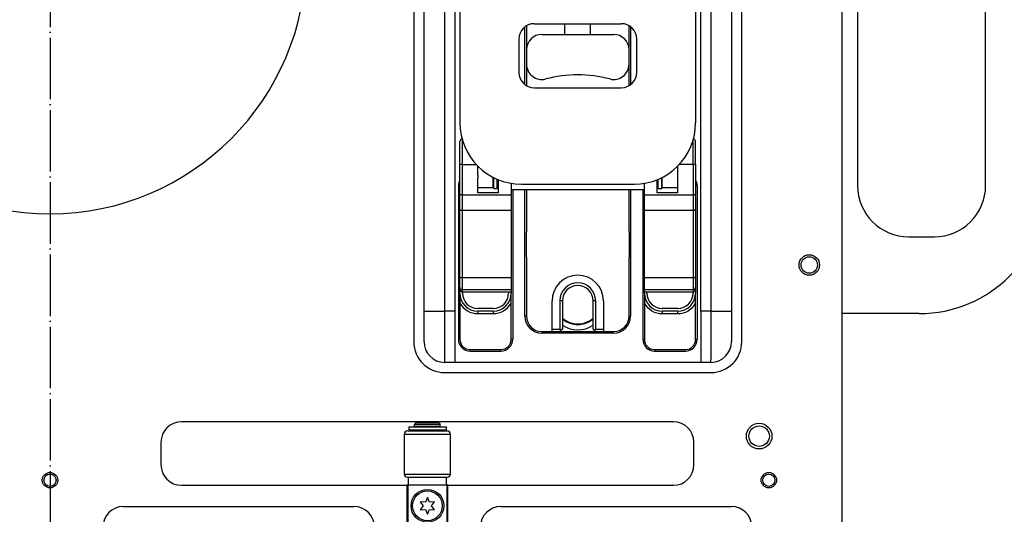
# Model space of a CAD drawing. Extents: x -1763 to 4575, y -3429 to 1051.
# Tile 50 of 193: x -6 to 186, y -1831 to -1734. Entities that reach past the tile are written whole.
import ezdxf

# ---------------------------------------------------------------- set-up
doc = ezdxf.new("R2010")
doc.units = 0
doc.linetypes.add('DOT_CENTER', pattern=[14, 12, -1, 0, -1])
doc.layers.get('0').update_dxf_attribs({"linetype": 'CONTINUOUS'})
doc.layers.add('1', color=7, linetype='CONTINUOUS')

# ---------------------------------------------------------------- blocks, each defined once
blk = doc.blocks.new('HEADPLATE_TSK', base_point=(-401.37, -2707.76))
at = {"layer": '1', "color": 1, "linetype": 'DOT_CENTER'}
blk.add_line((0, -1483.75), (0, -1960), dxfattribs=at)
blk = doc.blocks.new('E7018-24101__498', base_point=(300, -1958.68))
at = {"color": 1, "linetype": 'CONTINUOUS'}
for p, q in [((71, -1646.88), (71, -1796.88)), ((135, -1796.88), (135, -1646.88)), ((154.6, -1790.78), (154.6, -1652.98)), ((154.6, -1791.38), (154.6, -1790.78)), ((154.6, -1954.68), (154.6, -1791.38)), ((77, -1802.88), (129, -1802.88)), ((121.66, -1812.48), (25.66, -1812.48)), ((21.66, -1816.48), (21.66, -1820.88)), ((125.66, -1820.88), (125.66, -1816.48)), ((25.66, -1824.88), (69.66, -1824.88)), ((69.86, -1824.88), (69.66, -1824.88)), ((69.66, -1824.88), (69.66, -1839.98)), ((69.96, -1824.88), (69.86, -1824.88)), ((77.36, -1824.88), (69.96, -1824.88)), ((77.46, -1824.88), (77.36, -1824.88)), ((77.66, -1824.88), (77.46, -1824.88)), ((77.66, -1824.88), (121.66, -1824.88)), ((77.66, -1839.98), (77.66, -1824.88)), ((14.33, -1829.02), (59.33, -1829.02)), ((87.99, -1829.02), (132.99, -1829.02))]:
    blk.add_line(p, q, dxfattribs=at)
for centre, radius in [((148.18, -1781.88), 2), ((148.18, -1781.88), 1.6), ((138.4, -1815.28), 2.5), ((138.4, -1815.28), 2), ((0, -1823.88), 1.5), ((0, -1823.88), 1.2), ((140.29, -1823.88), 1.5), ((140.29, -1823.88), 1.2)]:
    blk.add_circle(centre, radius, dxfattribs=at)
for centre, radius, start, end in [((0, -1721.88), 50, 90, -90), ((0, -1721.88), 50, -90, 90), ((77, -1796.88), 6, 180, -90), ((129, -1796.88), 6, -90, 0), ((25.66, -1816.48), 4, 90, 180), ((121.66, -1816.48), 4, 0, 90), ((25.66, -1820.88), 4, 180, -90), ((121.66, -1820.88), 4, -90, 0), ((14.33, -1833.02), 4, 90, 180), ((59.33, -1833.02), 4, 0, 90), ((87.99, -1833.02), 4, 90, 180), ((132.99, -1833.02), 4, 0, 90)]:
    blk.add_arc(centre, radius, start, end, dxfattribs=at)
blk = doc.blocks.new('BUSHING_E7018-21702_1__500', base_point=(108, -1793.38))
at = {"color": 1, "linetype": 'CONTINUOUS'}
for radius, start, end in [(5, 0, 180), (4.5, -131.8103, -75), (4.5, -75, -48.1897)]:
    blk.add_arc((103, -1788.88), radius, start, end, dxfattribs=at)
blk = doc.blocks.new('BUSHINGS_POGOTOWER__503', base_point=(108, -1793.38))
blk.add_blockref('BUSHING_E7018-21702_1__500', (108, -1793.38))
blk = doc.blocks.new('0515-2034_M3X12_13__511', base_point=(76.56, -1831.78))
at = {"color": 1, "linetype": 'CONTINUOUS'}
for p, q in [((73.66, -1827.28), (73.26, -1828.19)), ((74.06, -1828.19), (73.66, -1827.28)), ((73.26, -1828.19), (72.27, -1828.08)), ((72.27, -1828.08), (72.86, -1828.88)), ((72.86, -1828.88), (72.27, -1829.68)), ((75.05, -1828.08), (74.06, -1828.19)), ((74.46, -1828.88), (75.05, -1828.08)), ((75.05, -1829.68), (74.46, -1828.88)), ((72.27, -1829.68), (73.26, -1829.57)), ((73.26, -1829.57), (73.66, -1830.48)), ((73.66, -1830.48), (74.06, -1829.57)), ((74.06, -1829.57), (75.05, -1829.68))]:
    blk.add_line(p, q, dxfattribs=at)
blk.add_circle((73.66, -1828.88), 2.9, dxfattribs=at)
blk = doc.blocks.new('SCREWSET_STIFFENER__512', base_point=(223.88, -1839.78))
blk.add_blockref('0515-2034_M3X12_13__511', (76.56, -1831.78))
blk = doc.blocks.new('24991-0S112_1__522', base_point=(194.6, -1791.38))
at = {"color": 1, "linetype": 'CONTINUOUS'}
for p, q in [((157.6, -1677.38), (157.6, -1766.38)), ((182.6, -1766.38), (182.6, -1677.38)), ((167.6, -1776.38), (172.6, -1776.38)), ((154.6, -1791.38), (154.6, -1790.78)), ((169.6, -1791.38), (154.6, -1791.38))]:
    blk.add_line(p, q, dxfattribs=at)
for centre, radius, start, end in [((167.6, -1766.38), 10, 180, -90), ((169.6, -1766.38), 25, -90, 0), ((172.6, -1766.38), 10, -90, 0)]:
    blk.add_arc(centre, radius, start, end, dxfattribs=at)
blk = doc.blocks.new('STIFF_HANDLES__524', base_point=(340, -1791.38))
blk.add_blockref('24991-0S112_1__522', (194.6, -1791.38))
blk = doc.blocks.new('23796-0S111__541', base_point=(77.46, -1840.38))
at = {"color": 1, "linetype": 'CONTINUOUS'}
for p, q in [((71.36, -1812.78), (71.16, -1812.98)), ((71.16, -1812.98), (73.66, -1812.98)), ((71.16, -1813.38), (71.16, -1812.98)), ((71.16, -1813.38), (72.06, -1813.38)), ((75.96, -1812.78), (71.36, -1812.78)), ((72.06, -1813.38), (73.66, -1813.38)), ((72.06, -1813.38), (72.06, -1813.48)), ((73.66, -1812.98), (76.16, -1812.98)), ((73.66, -1813.38), (75.26, -1813.38)), ((75.26, -1813.38), (76.16, -1813.38)), ((75.26, -1813.38), (75.26, -1813.48)), ((75.96, -1812.78), (76.16, -1812.98)), ((76.16, -1813.38), (76.16, -1812.98)), ((71.16, -1814.08), (72.06, -1814.08)), ((71.16, -1814.28), (71.16, -1814.08)), ((72.06, -1814.08), (73.66, -1814.08)), ((73.66, -1814.08), (75.26, -1814.08)), ((75.26, -1814.08), (76.16, -1814.08)), ((76.16, -1814.28), (76.16, -1814.08)), ((69.96, -1823.28), (71.16, -1823.28)), ((69.96, -1824.88), (69.96, -1823.28)), ((71.16, -1823.28), (76.16, -1823.28)), ((76.16, -1823.28), (77.36, -1823.28)), ((77.36, -1824.88), (77.36, -1823.28)), ((69.96, -1824.88), (69.86, -1824.88)), ((69.86, -1824.88), (69.86, -1840.38)), ((77.36, -1824.88), (69.96, -1824.88)), ((77.46, -1824.88), (77.36, -1824.88)), ((77.46, -1824.88), (77.46, -1840.38)), ((69.86, -1840.38), (77.46, -1840.38))]:
    blk.add_line(p, q, dxfattribs=at)
for centre in [(73.66, -1828.88), (73.66, -1836.88)]:
    blk.add_circle(centre, 3.2, dxfattribs=at)
blk = doc.blocks.new('WASHER1__542', base_point=(77.31, -1814.08))
at = {"color": 1, "linetype": 'CONTINUOUS'}
for p, q in [((70.01, -1813.48), (70.01, -1814.08)), ((70.01, -1813.48), (77.31, -1813.48)), ((77.31, -1813.48), (77.31, -1814.08)), ((70.01, -1814.08), (71.16, -1814.08)), ((71.16, -1814.08), (72.06, -1814.08)), ((72.06, -1814.08), (73.66, -1814.08)), ((73.66, -1814.08), (75.26, -1814.08)), ((75.26, -1814.08), (76.16, -1814.08)), ((76.16, -1814.08), (77.31, -1814.08))]:
    blk.add_line(p, q, dxfattribs=at)
blk = doc.blocks.new('BEARING_HK0509__543', base_point=(78.16, -1823.28))
at = {"color": 1, "linetype": 'CONTINUOUS'}
for p, q in [((69.16, -1814.88), (78.16, -1814.88)), ((69.16, -1822.68), (69.16, -1814.88)), ((69.76, -1814.28), (77.56, -1814.28)), ((78.16, -1822.68), (78.16, -1814.88)), ((69.16, -1822.68), (78.16, -1822.68)), ((69.76, -1823.28), (69.96, -1823.28)), ((69.96, -1823.28), (71.16, -1823.28)), ((71.16, -1823.28), (76.16, -1823.28)), ((76.16, -1823.28), (77.36, -1823.28)), ((77.36, -1823.28), (77.56, -1823.28))]:
    blk.add_line(p, q, dxfattribs=at)
for centre, start, end in [((69.76, -1814.88), 90, 180), ((77.56, -1814.88), 0, 90), ((69.76, -1822.68), 180, -90), ((77.56, -1822.68), -90, 0)]:
    blk.add_arc(centre, 0.6, start, end, dxfattribs=at)
blk = doc.blocks.new('BEARING_ASSY2_6__544', base_point=(78.16, -1840.38))
for name, p in [('23796-0S111__541', (77.46, -1840.38)), ('WASHER1__542', (77.31, -1814.08)), ('BEARING_HK0509__543', (78.16, -1823.28))]:
    blk.add_blockref(name, p)
blk = doc.blocks.new('BEARINGS__557', base_point=(252.31, -1972.18))
blk.add_blockref('BEARING_ASSY2_6__544', (78.16, -1840.38))
blk = doc.blocks.new('SMALLPARTS__558', base_point=(340, -1972.18))
for name, p in [('BEARINGS__557', (252.31, -1972.18)), ('SCREWSET_STIFFENER__512', (223.88, -1839.78)), ('STIFF_HANDLES__524', (340, -1791.38)), ('BUSHINGS_POGOTOWER__503', (108, -1793.38))]:
    blk.add_blockref(name, p)
blk = doc.blocks.new('E7018-64101__559', base_point=(340, -1972.18))
for name, p in [('SMALLPARTS__558', (340, -1972.18)), ('E7018-24101__498', (300, -1958.68))]:
    blk.add_blockref(name, p)
blk = doc.blocks.new('DUT_BOARD__560', base_point=(284.31, -1929.7))
at = {"color": 1, "linetype": 'CONTINUOUS'}
for p, q in [((14.33, -1829.02), (59.33, -1829.02)), ((87.99, -1829.02), (132.99, -1829.02))]:
    blk.add_line(p, q, dxfattribs=at)
for centre, radius, start, end in [((0, -1721.88), 50, 90, -90), ((0, -1721.88), 50, -90, 90), ((14.33, -1833.02), 4, 90, 180), ((59.33, -1833.02), 4, 0, 90), ((87.99, -1833.02), 4, 90, 180), ((132.99, -1833.02), 4, 0, 90)]:
    blk.add_arc(centre, radius, start, end, dxfattribs=at)
blk = doc.blocks.new('STIFF_ASSY_DUTBD__561', base_point=(340, -1972.18))
for name, p in [('E7018-64101__559', (340, -1972.18)), ('DUT_BOARD__560', (284.31, -1929.7))]:
    blk.add_blockref(name, p)
blk = doc.blocks.new('DOWEL_PIN_5X22DIN6325__565', base_point=(93, -1780.38))
at = {"color": 1, "linetype": 'CONTINUOUS'}
blk.add_line((93, -1780.38), (93, -1775.38), dxfattribs=at)
blk = doc.blocks.new('DOWEL_PIN_5X22DIN6325__566', base_point=(113, -1780.38))
at = {"color": 1, "linetype": 'CONTINUOUS'}
blk.add_line((113, -1775.38), (113, -1780.38), dxfattribs=at)
blk = doc.blocks.new('NEEDLE_BEARING_0509_1__567', base_point=(125.5, -1781.38))
at = {"color": 1, "linetype": 'CONTINUOUS'}
blk.add_line((125.5, -1774.38), (125.5, -1781.38), dxfattribs=at)
blk = doc.blocks.new('NEEDLE_BEARING_0509_3__569', base_point=(80.5, -1781.38))
at = {"color": 1, "linetype": 'CONTINUOUS'}
blk.add_line((80.5, -1781.38), (80.5, -1774.38), dxfattribs=at)
blk = doc.blocks.new('BEARING_PARTS__570', base_point=(80.5, -1781.38))
for name, p in [('NEEDLE_BEARING_0509_3__569', (80.5, -1781.38)), ('DOWEL_PIN_5X22DIN6325__565', (93, -1780.38)), ('DOWEL_PIN_5X22DIN6325__566', (113, -1780.38)), ('NEEDLE_BEARING_0509_1__567', (125.5, -1781.38))]:
    blk.add_blockref(name, p)
blk = doc.blocks.new('PLATE_E7018-27702__571', base_point=(73, -1800.88))
at = {"color": 1, "linetype": 'CONTINUOUS'}
for p, q in [((73, -1743.88), (73, -1699.88)), ((133, -1699.88), (133, -1743.88)), ((73, -1745.88), (73, -1743.88)), ((133, -1743.88), (133, -1745.88)), ((73, -1746.88), (73, -1745.88)), ((133, -1745.88), (133, -1746.88)), ((73, -1748.88), (73, -1746.88)), ((133, -1746.88), (133, -1748.88)), ((73, -1775.38), (73, -1748.88)), ((133, -1748.88), (133, -1775.38)), ((83.5, -1764.38), (83.5, -1764.88)), ((86.5, -1764.88), (86.5, -1764.79)), ((119.5, -1764.79), (119.5, -1764.88)), ((122.5, -1764.88), (122.5, -1764.38)), ((80, -1770.97), (80, -1768.38)), ((80.5, -1771.22), (80.5, -1768.38)), ((90, -1768.38), (90, -1771.22)), ((116, -1771.22), (116, -1768.38)), ((125.5, -1768.38), (125.5, -1771.22)), ((126, -1768.38), (126, -1770.97)), ((80, -1784.14), (80, -1770.97)), ((80.5, -1774.38), (80.5, -1771.22)), ((90, -1771.22), (90, -1784.39)), ((116, -1784.39), (116, -1771.22)), ((125.5, -1771.22), (125.5, -1774.38)), ((126, -1770.97), (126, -1784.14)), ((73, -1777.38), (73, -1775.38)), ((80.5, -1781.38), (80.5, -1774.38)), ((125.5, -1774.38), (125.5, -1781.38)), ((133, -1775.38), (133, -1777.38)), ((73, -1777.88), (73, -1777.38)), ((133, -1777.38), (133, -1777.88)), ((73, -1778.38), (73, -1777.88)), ((73, -1780.38), (73, -1778.38)), ((133, -1777.88), (133, -1778.38)), ((133, -1778.38), (133, -1780.38)), ((73, -1790.88), (73, -1780.38)), ((133, -1780.38), (133, -1790.88)), ((80.5, -1784.39), (80.5, -1781.38)), ((125.5, -1781.38), (125.5, -1784.39)), ((80, -1786.23), (80, -1784.14)), ((80.5, -1786.71), (80.5, -1784.39)), ((90, -1784.39), (90, -1786.71)), ((116, -1786.71), (116, -1784.39)), ((125.5, -1784.39), (125.5, -1786.71)), ((126, -1784.14), (126, -1786.23)), ((80, -1786.59), (80, -1786.23)), ((80, -1787.38), (80, -1786.59)), ((80.5, -1787.09), (80.5, -1786.71)), ((80.5, -1787.38), (80.5, -1787.09)), ((89.5, -1787.09), (89.5, -1787.38)), ((90, -1786.71), (90, -1787.09)), ((90, -1787.09), (90, -1787.38)), ((116, -1787.09), (116, -1786.71)), ((116, -1787.38), (116, -1787.09)), ((116.5, -1787.38), (116.5, -1787.09)), ((125.5, -1786.71), (125.5, -1787.09)), ((125.5, -1787.09), (125.5, -1787.38)), ((126, -1786.23), (126, -1786.59)), ((126, -1786.59), (126, -1787.38)), ((73, -1796.88), (73, -1790.88)), ((86.5, -1790.38), (83.5, -1790.38)), ((86.5, -1790.88), (83.5, -1790.88)), ((83.5, -1790.88), (83.5, -1791.38)), ((86.5, -1790.88), (86.5, -1791.38)), ((122.5, -1790.38), (119.5, -1790.38)), ((122.5, -1790.88), (119.5, -1790.88)), ((119.5, -1790.88), (119.5, -1791.38)), ((122.5, -1791.38), (122.5, -1790.88)), ((133, -1790.88), (133, -1796.88)), ((83.5, -1791.38), (86.5, -1791.38)), ((119.5, -1791.38), (122.5, -1791.38)), ((77, -1800.38), (77, -1800.88)), ((129, -1800.88), (129, -1800.38)), ((79, -1800.88), (77, -1800.88)), ((127, -1800.88), (79, -1800.88)), ((129, -1800.88), (127, -1800.88))]:
    blk.add_line(p, q, dxfattribs=at)
for centre, radius, start, end in [((86.5, -1768.38), 3.5, 88.3628, 90), ((86.5, -1768.38), 3, 88.0898, 90), ((86.5, -1768.38), 3, 70.5288, 74.534), ((119.5, -1768.38), 3, 105.466, 109.4712), ((119.5, -1768.38), 3.5, 90, 91.6372), ((119.5, -1768.38), 3, 90, 91.9102), ((83.5, -1787.38), 3.5, 180, -90), ((83.5, -1787.38), 3, 180, -90), ((86.5, -1787.38), 3, -90, 0), ((86.5, -1787.38), 3.5, -90, 0), ((119.5, -1787.38), 3.5, 180, -90), ((119.5, -1787.38), 3, 180, -90), ((122.5, -1787.38), 3, -90, 0), ((122.5, -1787.38), 3.5, -90, 0), ((83.5, -1787.38), 4, -151.045, -90), ((86.5, -1787.38), 4, -90, -28.955), ((119.5, -1787.38), 4, -151.045, -90), ((122.5, -1787.38), 4, -90, -28.955), ((103, -1788.93), 4.6, -130.7057, -49.2943), ((103, -1788.93), 5.6, -122.3924, -57.6076), ((77, -1796.88), 4, 180, -90), ((129, -1796.88), 4, -90, 0)]:
    blk.add_arc(centre, radius, start, end, dxfattribs=at)
blk = doc.blocks.new('PLATE_ASSY_E7018-67702_572', base_point=(73, -1800.88))
for name, p in [('PLATE_E7018-27702__571', (73, -1800.88)), ('BEARING_PARTS__570', (80.5, -1781.38))]:
    blk.add_blockref(name, p)
blk = doc.blocks.new('DOWEL_PIN_5X50_DIN6325_573', base_point=(100.5, -1736.88))
at = {"color": 1, "linetype": 'CONTINUOUS'}
for p, q in [((100.5, -1708.88), (100.5, -1706.88)), ((105.5, -1708.88), (105.5, -1706.88)), ((100.5, -1736.88), (100.5, -1734.79)), ((105.5, -1736.88), (105.5, -1734.79))]:
    blk.add_line(p, q, dxfattribs=at)
blk = doc.blocks.new('LATCH_E7018-21201_1__575', base_point=(93, -1794.88))
at = {"color": 1, "linetype": 'CONTINUOUS'}
for p, q in [((96, -1736.88), (110, -1736.88)), ((93, -1739.88), (93, -1742.68)), ((113, -1742.68), (113, -1739.88)), ((93, -1742.68), (93, -1746.38)), ((113, -1745.88), (113, -1742.68)), ((93, -1746.38), (93, -1746.89)), ((113, -1746.89), (113, -1745.88)), ((93, -1767.19), (93, -1775.38)), ((113, -1775.38), (113, -1767.19)), ((93, -1780.38), (93, -1775.38)), ((113, -1775.38), (113, -1780.38)), ((93, -1780.38), (93, -1787.88)), ((113, -1787.78), (113, -1780.38)), ((93, -1787.88), (93, -1791.88)), ((98, -1794.38), (98, -1788.88)), ((99.5, -1788.88), (99.5, -1794.38)), ((100, -1788.88), (99.5, -1788.88)), ((100, -1788.88), (100, -1794.38)), ((106, -1794.38), (106, -1788.88)), ((106.5, -1788.88), (106, -1788.88)), ((106.5, -1794.38), (106.5, -1788.88)), ((108, -1788.88), (108, -1794.38)), ((113, -1791.88), (113, -1787.78)), ((98, -1794.88), (98, -1794.38)), ((98, -1794.38), (99.5, -1794.38)), ((99.5, -1794.38), (99.75, -1794.63)), ((99.75, -1794.63), (99.5, -1794.88)), ((100, -1794.38), (99.75, -1794.63)), ((106, -1794.38), (106.25, -1794.63)), ((106.5, -1794.38), (106.25, -1794.63)), ((106.5, -1794.88), (106.25, -1794.63)), ((106.5, -1794.38), (108, -1794.38)), ((108, -1794.38), (108, -1794.88)), ((96, -1794.88), (98, -1794.88)), ((98, -1794.88), (99.5, -1794.88)), ((106.5, -1794.88), (108, -1794.88)), ((108, -1794.88), (110, -1794.88))]:
    blk.add_line(p, q, dxfattribs=at)
for centre, radius, start, end in [((96, -1739.88), 3, 90, 180), ((110, -1739.88), 3, 0, 90), ((96, -1742.68), 3, 180, -75.5225), ((110, -1742.68), 3, -104.4775, 0), ((103, -1769.79), 25, 90, 104.4775), ((103, -1769.79), 25, 75.5225, 90), ((103, -1788.88), 5, 0, 180), ((103, -1788.88), 3.5, 0, 180), ((103, -1788.88), 3, 0, 180), ((96, -1791.88), 3, 180, -90), ((110, -1791.88), 3, -90, 0)]:
    blk.add_arc(centre, radius, start, end, dxfattribs=at)
blk = doc.blocks.new('LOCK_ASSY__576', base_point=(93, -1794.88))
for name, p in [('DOWEL_PIN_5X50_DIN6325_573', (100.5, -1736.88)), ('LATCH_E7018-21201_1__575', (93, -1794.88))]:
    blk.add_blockref(name, p)
blk = doc.blocks.new('LEVER_E7018-25001__577', base_point=(80, -1766.12))
at = {"color": 1, "linetype": 'CONTINUOUS'}
for p, q in [((80, -1658.71), (80, -1658.3)), ((81, -1657.3), (83.5, -1657.3)), ((81, -1657.79), (81, -1657.3)), ((81, -1658.52), (81, -1657.79)), ((83.5, -1657.79), (81, -1657.79)), ((86.5, -1657.3), (90, -1657.3)), ((90, -1657.79), (86.5, -1657.79)), ((90, -1657.3), (90, -1657.79)), ((90, -1657.79), (90, -1658.52)), ((116, -1657.3), (119.5, -1657.3)), ((116, -1657.79), (116, -1657.3)), ((119.5, -1657.79), (116, -1657.79)), ((116, -1658.52), (116, -1657.79)), ((122.5, -1657.3), (125, -1657.3)), ((125, -1657.79), (122.5, -1657.79)), ((125, -1657.79), (125, -1657.3)), ((125, -1658.52), (125, -1657.79)), ((126, -1658.3), (126, -1658.71)), ((80, -1659.12), (80, -1658.71)), ((80, -1660.55), (80, -1659.12)), ((81, -1658.52), (81, -1659.69)), ((83.5, -1658.52), (81, -1658.52)), ((81, -1660.69), (81, -1659.69)), ((83.5, -1659.69), (81, -1659.69)), ((90, -1658.52), (86.5, -1658.52)), ((90, -1659.69), (86.5, -1659.69)), ((90, -1658.52), (90, -1659.69)), ((90, -1659.69), (90, -1660.69)), ((119.5, -1658.52), (116, -1658.52)), ((116, -1659.69), (116, -1658.52)), ((119.5, -1659.69), (116, -1659.69)), ((116, -1660.69), (116, -1659.69)), ((125, -1658.52), (122.5, -1658.52)), ((125, -1659.69), (122.5, -1659.69)), ((125, -1658.52), (125, -1659.69)), ((125, -1660.69), (125, -1659.69)), ((126, -1658.71), (126, -1659.12)), ((126, -1659.12), (126, -1660.55)), ((80, -1661.55), (80, -1660.55)), ((80, -1663.42), (80, -1661.55)), ((81, -1662.92), (81, -1660.69)), ((83.5, -1660.69), (81, -1660.69)), ((90, -1660.69), (86.5, -1660.69)), ((90, -1660.69), (90, -1663.42)), ((119.5, -1660.69), (116, -1660.69)), ((116, -1663.42), (116, -1660.69)), ((125, -1660.69), (122.5, -1660.69)), ((125, -1662.92), (125, -1660.69)), ((126, -1660.55), (126, -1661.55)), ((126, -1661.55), (126, -1663.42)), ((80, -1664.42), (80, -1663.42)), ((90, -1663.42), (90, -1664.42)), ((116, -1664.42), (116, -1663.42)), ((126, -1663.42), (126, -1664.42)), ((80, -1668.38), (80, -1664.42)), ((90, -1664.42), (90, -1668.88)), ((116, -1668.88), (116, -1664.42)), ((126, -1664.42), (126, -1668.38)), ((80, -1669.38), (80, -1668.38)), ((80, -1675.29), (80, -1669.38)), ((90, -1668.88), (90, -1669.88)), ((90, -1669.88), (90, -1675.29)), ((116, -1669.88), (116, -1668.88)), ((116, -1675.29), (116, -1669.88)), ((126, -1668.38), (126, -1669.38)), ((126, -1669.38), (126, -1675.29)), ((80, -1675.38), (80, -1675.29)), ((80, -1675.38), (80, -1676.21)), ((90, -1675.29), (90, -1675.34)), ((90, -1675.34), (90, -1675.38)), ((90, -1675.38), (90, -1680.31)), ((116, -1675.34), (116, -1675.29)), ((116, -1675.38), (116, -1675.34)), ((116, -1680.31), (116, -1675.38)), ((126, -1675.29), (126, -1675.38)), ((126, -1675.38), (126, -1676.21)), ((80, -1681.18), (80, -1676.21)), ((126, -1681.18), (126, -1676.21)), ((80, -1681.18), (80, -1684.38)), ((81, -1680.31), (81, -1688.97)), ((90, -1680.62), (90, -1680.31)), ((90, -1680.62), (116, -1680.62)), ((116, -1680.62), (116, -1680.31)), ((125, -1680.31), (125, -1688.97)), ((126, -1681.18), (126, -1684.38)), ((80, -1684.38), (80, -1688.97)), ((126, -1684.38), (126, -1688.97)), ((80, -1688.97), (80, -1737.29)), ((80, -1688.97), (81, -1688.97)), ((125, -1688.97), (81, -1688.97)), ((125, -1688.97), (126, -1688.97)), ((126, -1688.97), (126, -1737.29)), ((111.5, -1696.38), (94.5, -1696.38)), ((91.5, -1699.38), (91.5, -1705.88)), ((114.5, -1705.88), (114.5, -1699.38)), ((94.5, -1708.88), (111.5, -1708.88)), ((94.5, -1734.79), (111.5, -1734.79)), ((80, -1737.29), (80, -1748.16)), ((91.5, -1737.79), (91.5, -1744.29)), ((114.5, -1744.29), (114.5, -1737.79)), ((126, -1737.29), (126, -1748.16)), ((80, -1748.16), (80, -1749.16)), ((94.5, -1747.29), (111.5, -1747.29)), ((126, -1748.16), (126, -1749.16)), ((80, -1749.16), (80, -1754.12)), ((126, -1749.16), (126, -1754.12)), ((92, -1766.12), (114, -1766.12))]:
    blk.add_line(p, q, dxfattribs=at)
for centre in [(92, -1721.83), (114, -1721.83)]:
    blk.add_circle(centre, 7.5, dxfattribs=at)
for centre, radius, start, end in [((81, -1658.3), 1, 90, 180), ((125, -1658.3), 1, 0, 90), ((94.5, -1699.38), 3, 90, 180), ((111.5, -1699.38), 3, 0, 90), ((94.5, -1705.88), 3, 180, -90), ((111.5, -1705.88), 3, -90, 0), ((94.5, -1737.79), 3, 90, 180), ((111.5, -1737.79), 3, 0, 90), ((94.5, -1744.29), 3, 180, -90), ((111.5, -1744.29), 3, -90, 0), ((92, -1754.12), 12, 180, -90), ((114, -1754.12), 12, -90, 0)]:
    blk.add_arc(centre, radius, start, end, dxfattribs=at)
for points in [[(80, -1658.71), (80, -1658.55), (80.05, -1658.39), (80.22, -1658.11), (80.35, -1657.99), (80.65, -1657.83), (80.82, -1657.79), (81, -1657.79)], [(125, -1657.79), (125.18, -1657.79), (125.35, -1657.83), (125.65, -1657.99), (125.78, -1658.11), (125.95, -1658.39), (126, -1658.55), (126, -1658.71)], [(81, -1658.52), (80.82, -1658.52), (80.65, -1658.54), (80.35, -1658.65), (80.22, -1658.73), (80.05, -1658.91), (80, -1659.02), (80, -1659.12)], [(81, -1659.69), (80.82, -1659.69), (80.65, -1659.73), (80.35, -1659.88), (80.22, -1659.99), (80.05, -1660.25), (80, -1660.4), (80, -1660.55)], [(125, -1658.52), (125.18, -1658.52), (125.35, -1658.54), (125.65, -1658.65), (125.78, -1658.73), (125.95, -1658.91), (126, -1659.02), (126, -1659.12)], [(126, -1660.55), (126, -1660.4), (125.95, -1660.25), (125.78, -1659.99), (125.65, -1659.88), (125.35, -1659.73), (125.18, -1659.69), (125, -1659.69)], [(80, -1661.55), (80, -1661.4), (80.05, -1661.25), (80.22, -1660.99), (80.35, -1660.88), (80.65, -1660.73), (80.82, -1660.69), (81, -1660.69)], [(125, -1660.69), (125.18, -1660.69), (125.35, -1660.73), (125.65, -1660.88), (125.78, -1660.99), (125.95, -1661.25), (126, -1661.4), (126, -1661.55)], [(81, -1680.31), (80.82, -1680.31), (80.65, -1680.35), (80.35, -1680.5), (80.22, -1680.61), (80.05, -1680.88), (80, -1681.03), (80, -1681.18)], [(126, -1681.18), (126, -1681.03), (125.95, -1680.88), (125.78, -1680.61), (125.65, -1680.5), (125.35, -1680.35), (125.18, -1680.31), (125, -1680.31)]]:
    blk.add_open_spline(points, degree=3, knots=[0, 0, 0, 0, 1, 1, 2, 2, 3, 3, 3, 3], dxfattribs=at)
blk = doc.blocks.new('RETAIN_RING_DIN6799-4__579', base_point=(86.6, -1766.94))
at = {"color": 1, "linetype": 'CONTINUOUS'}
for p, q in [((86.6, -1766.94), (86.6, -1764.84)), ((87.3, -1766.94), (87.3, -1765.16)), ((86.6, -1766.94), (87.3, -1766.94))]:
    blk.add_line(p, q, dxfattribs=at)
blk = doc.blocks.new('RETAIN_RING_DIN6799-4__580', base_point=(118.7, -1766.94))
at = {"color": 1, "linetype": 'CONTINUOUS'}
for p, q in [((118.7, -1766.94), (118.7, -1765.16)), ((119.4, -1766.94), (119.4, -1764.84)), ((118.7, -1766.94), (119.4, -1766.94))]:
    blk.add_line(p, q, dxfattribs=at)
blk = doc.blocks.new('CAM_E7018-25002__581', base_point=(80, -1787.09))
at = {"color": 1, "linetype": 'CONTINUOUS'}
for p, q in [((80, -1760.09), (80, -1757.79)), ((80.5, -1762.29), (80.5, -1757.55)), ((125.5, -1762.29), (125.5, -1757.55)), ((126, -1760.09), (126, -1757.79)), ((80, -1762.29), (80, -1760.09)), ((126, -1762.29), (126, -1760.09)), ((80, -1764.49), (80, -1762.29)), ((80.5, -1762.29), (80, -1762.29)), ((80.5, -1762.29), (83.21, -1762.29)), ((80.5, -1768.22), (80.5, -1762.29)), ((83.5, -1762.79), (83.5, -1762.59)), ((83.5, -1764.38), (83.5, -1762.79)), ((122.5, -1762.79), (122.5, -1762.59)), ((122.5, -1764.38), (122.5, -1762.79)), ((125.5, -1762.29), (122.79, -1762.29)), ((125.5, -1762.29), (125.5, -1768.22)), ((126, -1762.29), (125.5, -1762.29)), ((126, -1762.29), (126, -1764.49)), ((80, -1766.38), (80, -1764.49)), ((83.5, -1764.38), (83.5, -1764.88)), ((83.5, -1765.38), (83.5, -1764.88)), ((83.5, -1766.79), (83.5, -1765.38)), ((87.5, -1767.79), (87.5, -1765.24)), ((90, -1765.95), (90, -1766.38)), ((116, -1766.38), (116, -1765.95)), ((118.5, -1767.79), (118.5, -1765.24)), ((122.5, -1764.88), (122.5, -1764.38)), ((122.5, -1765.38), (122.5, -1764.88)), ((122.5, -1766.79), (122.5, -1765.38)), ((126, -1764.49), (126, -1766.38)), ((80, -1768.22), (80, -1766.38)), ((83.5, -1767.79), (83.5, -1766.79)), ((87.5, -1767.79), (83.5, -1767.79)), ((90, -1766.38), (90, -1767.19)), ((116, -1767.19), (90, -1767.19)), ((90, -1767.19), (90, -1768.22)), ((116, -1767.19), (116, -1766.38)), ((116, -1768.22), (116, -1767.19)), ((122.5, -1767.79), (118.5, -1767.79)), ((122.5, -1767.79), (122.5, -1766.79)), ((126, -1766.38), (126, -1768.22)), ((80, -1768.38), (80, -1768.22)), ((80.5, -1768.22), (80, -1768.22)), ((80, -1770.97), (80, -1768.38)), ((80.5, -1768.38), (80.5, -1768.22)), ((80.5, -1768.22), (90, -1768.22)), ((80.5, -1771.22), (80.5, -1768.38)), ((90, -1768.38), (90, -1768.22)), ((90, -1768.38), (90, -1771.22)), ((116, -1768.38), (116, -1768.22)), ((116, -1768.22), (125.5, -1768.22)), ((116, -1771.22), (116, -1768.38)), ((125.5, -1768.38), (125.5, -1768.22)), ((126, -1768.22), (125.5, -1768.22)), ((125.5, -1768.38), (125.5, -1771.22)), ((126, -1768.38), (126, -1768.22)), ((126, -1768.38), (126, -1770.97)), ((80, -1784.14), (80, -1770.97)), ((90, -1771.22), (80.5, -1771.22)), ((80.5, -1774.38), (80.5, -1771.22)), ((90, -1771.22), (90, -1784.39)), ((116, -1784.39), (116, -1771.22)), ((125.5, -1771.22), (116, -1771.22)), ((125.5, -1771.22), (125.5, -1774.38)), ((126, -1770.97), (126, -1784.14)), ((80.5, -1781.38), (80.5, -1774.38)), ((125.5, -1774.38), (125.5, -1781.38)), ((80.5, -1784.39), (80.5, -1781.38)), ((125.5, -1781.38), (125.5, -1784.39)), ((80, -1786.23), (80, -1784.14)), ((90, -1784.39), (80.5, -1784.39)), ((80.5, -1786.71), (80.5, -1784.39)), ((90, -1784.39), (90, -1786.71)), ((116, -1786.71), (116, -1784.39)), ((125.5, -1784.39), (116, -1784.39)), ((125.5, -1784.39), (125.5, -1786.71)), ((126, -1784.14), (126, -1786.23)), ((80, -1786.59), (80, -1786.23)), ((90, -1786.71), (80.5, -1786.71)), ((80.5, -1787.09), (80.5, -1786.71)), ((80.5, -1787.09), (90, -1787.09)), ((90, -1786.71), (90, -1787.09)), ((116, -1787.09), (116, -1786.71)), ((125.5, -1786.71), (116, -1786.71)), ((116, -1787.09), (125.5, -1787.09)), ((125.5, -1786.71), (125.5, -1787.09)), ((126, -1786.23), (126, -1786.59))]:
    blk.add_line(p, q, dxfattribs=at)
for centre, start, end in [((80.5, -1757.79), 98.3013, 180), ((125.5, -1757.79), 0, 81.6987), ((80.5, -1786.59), 180, -90), ((125.5, -1786.59), -90, 0)]:
    blk.add_arc(centre, 0.5, start, end, dxfattribs=at)
for points in [[(80, -1770.97), (80, -1771.01), (80.02, -1771.06), (80.11, -1771.13), (80.17, -1771.16), (80.33, -1771.21), (80.41, -1771.22), (80.5, -1771.22)], [(125.5, -1771.22), (125.59, -1771.22), (125.67, -1771.21), (125.83, -1771.16), (125.89, -1771.13), (125.98, -1771.06), (126, -1771.01), (126, -1770.97)], [(80, -1784.14), (80, -1784.18), (80.02, -1784.23), (80.11, -1784.3), (80.17, -1784.33), (80.33, -1784.38), (80.41, -1784.39), (80.5, -1784.39)], [(125.5, -1784.39), (125.59, -1784.39), (125.67, -1784.38), (125.83, -1784.33), (125.89, -1784.3), (125.98, -1784.23), (126, -1784.18), (126, -1784.14)], [(80, -1786.23), (80, -1786.31), (80.02, -1786.4), (80.11, -1786.54), (80.17, -1786.6), (80.33, -1786.68), (80.41, -1786.71), (80.5, -1786.71)], [(125.5, -1786.71), (125.59, -1786.71), (125.67, -1786.68), (125.83, -1786.6), (125.89, -1786.54), (125.98, -1786.4), (126, -1786.31), (126, -1786.23)]]:
    blk.add_open_spline(points, degree=3, knots=[0, 0, 0, 0, 1, 1, 2, 2, 3, 3, 3, 3], dxfattribs=at)
blk = doc.blocks.new('PIN_E7018-23702_1__582', base_point=(80, -1764.79))
at = {"color": 1, "linetype": 'CONTINUOUS'}
for p, q in [((80, -1762.29), (80, -1760.09)), ((126, -1762.29), (126, -1760.09)), ((80, -1764.49), (80, -1762.29)), ((126, -1762.29), (126, -1764.49)), ((86.5, -1764.79), (86.51, -1764.79)), ((119.49, -1764.79), (119.5, -1764.79))]:
    blk.add_line(p, q, dxfattribs=at)
blk = doc.blocks.new('RAIL_E7018-23701_1__584', base_point=(80, -1766.79))
at = {"color": 1, "linetype": 'CONTINUOUS'}
for p, q in [((83.5, -1649.79), (83.5, -1645.79)), ((83.5, -1645.79), (86.5, -1645.79)), ((86.5, -1649.79), (86.5, -1645.79)), ((83.5, -1649.79), (86.5, -1649.79)), ((83.5, -1652.38), (83.5, -1649.79)), ((86.5, -1652.38), (86.5, -1649.79)), ((83.5, -1652.38), (83.5, -1652.88)), ((86.5, -1652.88), (86.5, -1652.38)), ((83.5, -1653.38), (83.5, -1652.88)), ((83.5, -1662.92), (83.5, -1653.38)), ((86.5, -1653.38), (86.5, -1652.88)), ((86.5, -1662.92), (86.5, -1653.38)), ((80.5, -1662.92), (80, -1663.42)), ((80, -1664.42), (80, -1663.42)), ((83.5, -1662.92), (80.5, -1662.92)), ((80.5, -1664.42), (80.5, -1662.92)), ((83.5, -1664.42), (83.5, -1662.92)), ((89.5, -1662.92), (86.5, -1662.92)), ((86.5, -1664.42), (86.5, -1662.92)), ((89.5, -1662.92), (90, -1663.42)), ((89.5, -1662.92), (89.5, -1664.42)), ((90, -1663.42), (90, -1664.42)), ((80.5, -1664.42), (80, -1664.42)), ((80, -1668.38), (80, -1664.42)), ((83.5, -1664.42), (80.5, -1664.42)), ((89.5, -1664.42), (86.5, -1664.42)), ((89.5, -1664.42), (90, -1664.42)), ((90, -1664.42), (90, -1668.88)), ((80, -1669.38), (80, -1668.38)), ((80, -1675.29), (80, -1669.38)), ((90, -1668.88), (90, -1669.88)), ((90, -1669.88), (90, -1675.29)), ((80, -1675.38), (80, -1675.29)), ((80, -1675.38), (80, -1676.21)), ((80.5, -1675.38), (80.5, -1675.29)), ((89.5, -1675.29), (89.5, -1675.38)), ((90, -1675.29), (90, -1675.34)), ((90, -1675.34), (90, -1675.38)), ((90, -1675.38), (90, -1680.31)), ((80, -1681.18), (80, -1676.21)), ((80, -1681.18), (80, -1684.38)), ((90, -1680.62), (90, -1680.31)), ((80, -1684.38), (80, -1688.97)), ((80, -1688.97), (80, -1737.29)), ((89.5, -1728.9), (89.5, -1714.76)), ((90, -1729.06), (90, -1714.61)), ((80, -1737.29), (80, -1748.16)), ((80, -1748.16), (80, -1749.16)), ((83.5, -1762.79), (83.5, -1762.59)), ((83.5, -1764.38), (83.5, -1762.79)), ((83.5, -1762.79), (83.7, -1762.79)), ((83.5, -1764.38), (83.5, -1764.88)), ((83.5, -1765.38), (83.5, -1764.88)), ((83.5, -1766.79), (83.5, -1765.38)), ((86.5, -1764.88), (86.5, -1764.79)), ((86.5, -1765.38), (86.5, -1764.88)), ((86.5, -1766.79), (86.5, -1765.38)), ((83.5, -1766.79), (86.5, -1766.79))]:
    blk.add_line(p, q, dxfattribs=at)
blk = doc.blocks.new('RAIL_E7018-23701_2__585', base_point=(116, -1766.79))
at = {"color": 1, "linetype": 'CONTINUOUS'}
for p, q in [((119.5, -1645.79), (122.5, -1645.79)), ((119.5, -1649.79), (119.5, -1645.79)), ((122.5, -1649.79), (122.5, -1645.79)), ((119.5, -1649.79), (122.5, -1649.79)), ((119.5, -1652.38), (119.5, -1649.79)), ((122.5, -1652.38), (122.5, -1649.79)), ((119.5, -1652.38), (119.5, -1652.88)), ((122.5, -1652.88), (122.5, -1652.38)), ((119.5, -1653.38), (119.5, -1652.88)), ((119.5, -1662.92), (119.5, -1653.38)), ((122.5, -1653.38), (122.5, -1652.88)), ((122.5, -1662.92), (122.5, -1653.38)), ((116.5, -1662.92), (116, -1663.42)), ((116, -1664.42), (116, -1663.42)), ((119.5, -1662.92), (116.5, -1662.92)), ((116.5, -1664.42), (116.5, -1662.92)), ((119.5, -1664.42), (119.5, -1662.92)), ((122.5, -1664.42), (122.5, -1662.92)), ((125.5, -1662.92), (122.5, -1662.92)), ((125.5, -1662.92), (125.5, -1664.42)), ((125.5, -1662.92), (126, -1663.42)), ((126, -1663.42), (126, -1664.42)), ((116, -1668.88), (116, -1664.42)), ((116.5, -1664.42), (116, -1664.42)), ((119.5, -1664.42), (116.5, -1664.42)), ((125.5, -1664.42), (122.5, -1664.42)), ((125.5, -1664.42), (126, -1664.42)), ((126, -1664.42), (126, -1668.38)), ((116, -1669.88), (116, -1668.88)), ((116, -1675.29), (116, -1669.88)), ((126, -1668.38), (126, -1669.38)), ((126, -1669.38), (126, -1675.29)), ((116, -1675.34), (116, -1675.29)), ((116, -1675.38), (116, -1675.34)), ((116, -1680.31), (116, -1675.38)), ((116.5, -1675.38), (116.5, -1675.29)), ((126, -1675.29), (126, -1675.38)), ((126, -1675.38), (126, -1676.21)), ((126, -1681.18), (126, -1676.21)), ((116, -1680.62), (116, -1680.31)), ((126, -1681.18), (126, -1684.38)), ((126, -1684.38), (126, -1688.97)), ((126, -1688.97), (126, -1737.29)), ((116, -1729.06), (116, -1714.61)), ((116.5, -1714.76), (116.5, -1728.9)), ((126, -1737.29), (126, -1748.16)), ((126, -1748.16), (126, -1749.16)), ((122.3, -1762.79), (122.5, -1762.79)), ((122.5, -1762.79), (122.5, -1762.59)), ((122.5, -1764.38), (122.5, -1762.79)), ((119.5, -1764.79), (119.5, -1764.88)), ((119.5, -1765.38), (119.5, -1764.88)), ((119.5, -1766.79), (119.5, -1765.38)), ((122.5, -1764.88), (122.5, -1764.38)), ((122.5, -1765.38), (122.5, -1764.88)), ((122.5, -1766.79), (122.5, -1765.38)), ((119.5, -1766.79), (122.5, -1766.79))]:
    blk.add_line(p, q, dxfattribs=at)
blk = doc.blocks.new('CLAMP_ASSY__587', base_point=(80, -1787.09))
for name, p in [('RAIL_E7018-23701_1__584', (80, -1766.79)), ('RAIL_E7018-23701_2__585', (116, -1766.79)), ('LEVER_E7018-25001__577', (80, -1766.12)), ('CAM_E7018-25002__581', (80, -1787.09)), ('PIN_E7018-23702_1__582', (80, -1764.79)), ('RETAIN_RING_DIN6799-4__579', (86.6, -1766.94)), ('RETAIN_RING_DIN6799-4__580', (118.7, -1766.94))]:
    blk.add_blockref(name, p)
blk = doc.blocks.new('PIN_E7018-23703_8__589', base_point=(129, -1780.38))
at = {"color": 1, "linetype": 'CONTINUOUS'}
for p, q in [((129, -1775.38), (129, -1775.88)), ((133, -1775.38), (133, -1777.38)), ((129, -1775.88), (129, -1779.88)), ((133, -1778.38), (133, -1780.38)), ((129, -1779.88), (129, -1780.32)), ((129, -1780.32), (129, -1780.38))]:
    blk.add_line(p, q, dxfattribs=at)
blk = doc.blocks.new('PIN_E7018-23703_7__590', base_point=(129, -1748.88))
at = {"color": 1, "linetype": 'CONTINUOUS'}
for p, q in [((129, -1743.88), (129, -1744.38)), ((129, -1744.38), (129, -1748.38)), ((133, -1743.88), (133, -1745.88)), ((129, -1748.38), (129, -1748.82)), ((133, -1746.88), (133, -1748.88)), ((129, -1748.82), (129, -1748.88))]:
    blk.add_line(p, q, dxfattribs=at)
blk = doc.blocks.new('PIN_E7018-23703_2__594', base_point=(73, -1748.88))
at = {"color": 1, "linetype": 'CONTINUOUS'}
for p, q in [((73, -1745.88), (73, -1743.88)), ((77, -1743.88), (77, -1744.38)), ((77, -1744.38), (77, -1748.38)), ((73, -1748.88), (73, -1746.88)), ((77, -1748.38), (77, -1748.88))]:
    blk.add_line(p, q, dxfattribs=at)
blk = doc.blocks.new('PIN_E7018-23703_1__595', base_point=(73, -1780.38))
at = {"color": 1, "linetype": 'CONTINUOUS'}
for p, q in [((73, -1777.38), (73, -1775.38)), ((77, -1775.38), (77, -1775.88)), ((77, -1775.88), (77, -1779.88)), ((73, -1780.38), (73, -1778.38)), ((77, -1779.88), (77, -1780.38))]:
    blk.add_line(p, q, dxfattribs=at)
blk = doc.blocks.new('LATCHPINS__596', base_point=(73, -1780.38))
for name, p in [('PIN_E7018-23703_2__594', (73, -1748.88)), ('PIN_E7018-23703_7__590', (129, -1748.88)), ('PIN_E7018-23703_1__595', (73, -1780.38)), ('PIN_E7018-23703_8__589', (129, -1780.38))]:
    blk.add_blockref(name, p)
blk = doc.blocks.new('Z_STAGE_PLATE__597', base_point=(73, -1800.88))
at = {"color": 1, "linetype": 'CONTINUOUS'}
for p, q in [((79, -1652.88), (79, -1790.88)), ((127, -1790.88), (127, -1652.88)), ((73, -1743.88), (73, -1699.88)), ((77, -1699.88), (77, -1743.88)), ((129, -1699.88), (129, -1743.88)), ((133, -1699.88), (133, -1743.88)), ((93, -1735.19), (93, -1739.88)), ((113, -1739.88), (113, -1735.19)), ((92.7, -1746.69), (92.7, -1735.39)), ((113.3, -1735.39), (113.3, -1746.69)), ((93, -1739.88), (93, -1742.68)), ((113, -1742.68), (113, -1739.88)), ((93, -1742.68), (93, -1746.38)), ((113, -1745.88), (113, -1742.68)), ((73, -1745.88), (73, -1743.88)), ((77, -1743.88), (77, -1744.38)), ((77, -1744.38), (77, -1748.38)), ((129, -1743.88), (129, -1744.38)), ((129, -1744.38), (129, -1748.38)), ((133, -1743.88), (133, -1745.88)), ((73, -1746.88), (73, -1745.88)), ((93, -1746.38), (93, -1746.89)), ((113, -1746.89), (113, -1745.88)), ((133, -1745.88), (133, -1746.88)), ((73, -1748.88), (73, -1746.88)), ((77, -1748.38), (77, -1748.88)), ((129, -1748.38), (129, -1748.82)), ((133, -1746.88), (133, -1748.88)), ((73, -1775.38), (73, -1748.88)), ((77, -1748.88), (77, -1775.38)), ((129, -1748.82), (129, -1748.88)), ((129, -1748.88), (129, -1775.38)), ((133, -1748.88), (133, -1775.38)), ((79.7, -1766.38), (80, -1766.38)), ((79.7, -1766.38), (79.7, -1796.38)), ((80, -1768.22), (80, -1766.38)), ((90, -1766.38), (90, -1767.19)), ((90, -1767.19), (90, -1768.22)), ((90.3, -1767.19), (90.3, -1796.38)), ((92.7, -1791.88), (92.7, -1767.19)), ((93, -1767.19), (93, -1775.38)), ((113, -1775.38), (113, -1767.19)), ((113.3, -1767.19), (113.3, -1791.88)), ((115.7, -1767.19), (115.7, -1796.38)), ((116, -1767.19), (116, -1766.38)), ((116, -1768.22), (116, -1767.19)), ((126.3, -1766.38), (126, -1766.38)), ((126, -1766.38), (126, -1768.22)), ((126.3, -1766.38), (126.3, -1796.38)), ((80, -1768.38), (80, -1768.22)), ((80, -1770.97), (80, -1768.38)), ((90, -1768.38), (90, -1768.22)), ((90, -1768.38), (90, -1771.22)), ((116, -1768.38), (116, -1768.22)), ((116, -1771.22), (116, -1768.38)), ((126, -1768.38), (126, -1768.22)), ((126, -1768.38), (126, -1770.97)), ((80, -1784.14), (80, -1770.97)), ((90, -1771.22), (90, -1784.39)), ((116, -1784.39), (116, -1771.22)), ((126, -1770.97), (126, -1784.14)), ((73, -1777.38), (73, -1775.38)), ((77, -1775.38), (77, -1775.88)), ((93, -1780.38), (93, -1775.38)), ((113, -1775.38), (113, -1780.38)), ((129, -1775.38), (129, -1775.88)), ((133, -1775.38), (133, -1777.38)), ((73, -1777.88), (73, -1777.38)), ((77, -1775.88), (77, -1779.88)), ((129, -1775.88), (129, -1779.88)), ((133, -1777.38), (133, -1777.88)), ((73, -1778.38), (73, -1777.88)), ((73, -1780.38), (73, -1778.38)), ((133, -1777.88), (133, -1778.38)), ((133, -1778.38), (133, -1780.38)), ((73, -1790.88), (73, -1780.38)), ((77, -1779.88), (77, -1780.38)), ((77, -1780.38), (77, -1790.88)), ((93, -1780.38), (93, -1787.88)), ((113, -1787.78), (113, -1780.38)), ((129, -1779.88), (129, -1780.32)), ((129, -1780.32), (129, -1780.38)), ((129, -1780.38), (129, -1790.88)), ((133, -1780.38), (133, -1790.88)), ((80, -1786.23), (80, -1784.14)), ((90, -1784.39), (90, -1786.71)), ((116, -1786.71), (116, -1784.39)), ((126, -1784.14), (126, -1786.23)), ((80, -1786.59), (80, -1786.23)), ((80, -1787.38), (80, -1786.59)), ((90, -1786.71), (90, -1787.09)), ((90, -1787.09), (90, -1787.38)), ((116, -1787.09), (116, -1786.71)), ((116, -1787.38), (116, -1787.09)), ((126, -1786.23), (126, -1786.59)), ((126, -1786.59), (126, -1787.38)), ((80, -1787.38), (80, -1796.38)), ((90, -1796.38), (90, -1787.38)), ((93, -1787.88), (93, -1791.88)), ((113, -1791.88), (113, -1787.78)), ((116, -1787.38), (116, -1796.38)), ((126, -1796.38), (126, -1787.38)), ((73, -1796.88), (73, -1790.88)), ((73, -1790.88), (77, -1790.88)), ((77, -1790.88), (77, -1800.38)), ((79, -1790.88), (77, -1790.88)), ((79, -1790.88), (79, -1800.88)), ((127, -1790.88), (127, -1800.88)), ((129, -1790.88), (127, -1790.88)), ((129, -1790.88), (133, -1790.88)), ((129, -1790.88), (129, -1800.38)), ((133, -1790.88), (133, -1796.88)), ((93, -1791.88), (92.7, -1791.88)), ((113, -1791.88), (113.3, -1791.88)), ((80, -1796.38), (79.7, -1796.38)), ((90, -1796.38), (90.3, -1796.38)), ((96, -1794.88), (96, -1795.18)), ((96, -1794.88), (98, -1794.88)), ((110, -1795.18), (96, -1795.18)), ((98, -1794.88), (99.5, -1794.88)), ((99.5, -1794.88), (106.5, -1794.88)), ((106.5, -1794.88), (108, -1794.88)), ((108, -1794.88), (110, -1794.88)), ((110, -1795.18), (110, -1794.88)), ((115.7, -1796.38), (116, -1796.38)), ((126, -1796.38), (126.3, -1796.38)), ((82, -1798.38), (88, -1798.38)), ((82, -1798.68), (82, -1798.38)), ((88, -1798.68), (88, -1798.38)), ((118, -1798.38), (124, -1798.38)), ((118, -1798.38), (118, -1798.68)), ((124, -1798.68), (124, -1798.38)), ((77, -1800.38), (77, -1800.88)), ((82, -1798.68), (88, -1798.68)), ((118, -1798.68), (124, -1798.68)), ((129, -1800.88), (129, -1800.38)), ((79, -1800.88), (77, -1800.88)), ((127, -1800.88), (79, -1800.88)), ((129, -1800.88), (127, -1800.88))]:
    blk.add_line(p, q, dxfattribs=at)
for centre, radius, start, end in [((82, -1766.38), 2.3, 150.4082, 180), ((124, -1766.38), 2.3, 0, 29.5918), ((96, -1791.88), 3.3, 180, -90), ((96, -1791.88), 3, 180, -90), ((110, -1791.88), 3, -90, 0), ((110, -1791.88), 3.3, -90, 0), ((82, -1796.38), 2.3, 180, -90), ((82, -1796.38), 2, 180, -90), ((88, -1796.38), 2, -90, 0), ((88, -1796.38), 2.3, -90, 0), ((118, -1796.38), 2.3, 180, -90), ((118, -1796.38), 2, 180, -90), ((124, -1796.38), 2, -90, 0), ((124, -1796.38), 2.3, -90, 0), ((77, -1796.88), 4, 180, -90), ((129, -1796.88), 4, -90, 0)]:
    blk.add_arc(centre, radius, start, end, dxfattribs=at)
blk = doc.blocks.new('Z-STAGE_ASSY__598', base_point=(73, -1800.88))
for name, p in [('Z_STAGE_PLATE__597', (73, -1800.88)), ('CLAMP_ASSY__587', (80, -1787.09)), ('LOCK_ASSY__576', (93, -1794.88)), ('LATCHPINS__596', (73, -1780.38))]:
    blk.add_blockref(name, p)
blk = doc.blocks.new('E7018FA_ASSY_1__599', base_point=(73, -1800.88))
for name in ['PLATE_ASSY_E7018-67702_572', 'Z-STAGE_ASSY__598']:
    blk.add_blockref(name, (73, -1800.88))
blk = doc.blocks.new('E7018FA__638', base_point=(133, -1800.88))
blk.add_blockref('E7018FA_ASSY_1__599', (73, -1800.88))
blk = doc.blocks.new('A1__639', base_point=(340, -1972.18))
for name, p in [('STIFF_ASSY_DUTBD__561', (340, -1972.18)), ('E7018FA__638', (133, -1800.88))]:
    blk.add_blockref(name, p)
blk = doc.blocks.new('FRONT1__640', base_point=(340, -1974.24))
blk.add_blockref('A1__639', (340, -1972.18))
blk = doc.blocks.new('L1__641', base_point=(340, -1974.24))
blk.add_blockref('FRONT1__640', (340, -1974.24))

msp = doc.modelspace()

# ---------------------------------------------------------------- block references
msp.add_blockref('L1__641', (340, -1974.24))
at = {"layer": '1'}
msp.add_blockref('HEADPLATE_TSK', (-401.37, -2707.76), dxfattribs=at)

doc.saveas('drawing.dxf')
